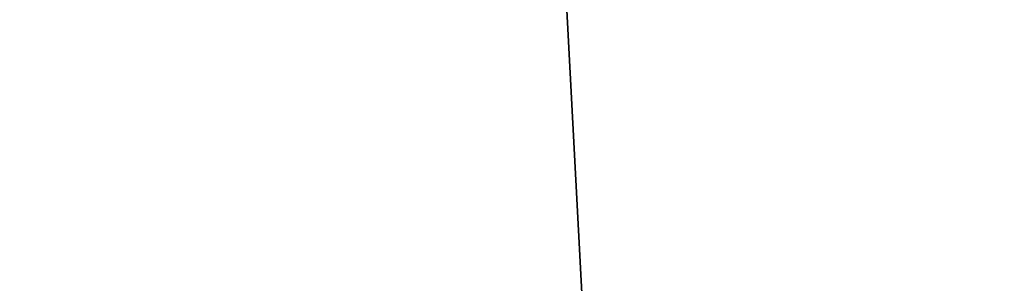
# Model space of a CAD drawing. Header units: inches. Extents: x -9.7 to 9.7, y -2.2 to 4.3.
# Tile 132 of 143: x -8.333266 to -8.331152, y -1.359524 to -1.358958. Entities that reach past the tile are written whole.
import ezdxf

# ---------------------------------------------------------------- set-up
doc = ezdxf.new("R2010")
doc.units = ezdxf.units.IN
doc.header["$LTSCALE"] = 81.481481
doc.header["$MEASUREMENT"] = 0
for name, color, linetype in [('1581', 7, 'CONTINUOUS'), ('3954', 7, 'CONTINUOUS'), ('5998', 7, 'CONTINUOUS'), ('8530', 7, 'CONTINUOUS'), ('9570', 7, 'CONTINUOUS'), ('9607', 7, 'CONTINUOUS')]:
    doc.layers.add(name, color=color, linetype=linetype)

msp = doc.modelspace()

# ---------------------------------------------------------------- linework, layer by layer
at = {"layer": '1581', "linetype": 'Continuous'}
msp.add_3dface([(-8.3345567, -1.3118955, 11.9183891), (-8.331152, -1.3768595, 11.8667834), (-8.3670564, -0.6917645, 11.6624915), (-8.3345567, -1.3118955, 11.9183891)], dxfattribs=at)
at = {"layer": '3954', "linetype": 'Continuous'}
msp.add_3dface([(-8.3469701, -1.5734299, 13.7382099), (-8.3317769, -1.5734299, 13.6850478), (-8.3714233, -0.9023832, 13.7004357), (-8.3469701, -1.5734299, 13.7382099)], dxfattribs=at)
at = {"layer": '5998', "linetype": 'Continuous'}
for points in [[(-8.3714233, -0.9023832, 5.0595643), (-8.3618226, -0.9023832, 5.13), (-8.3317769, -1.5734299, 5.0749522), (-8.3714233, -0.9023832, 5.0595643)], [(-8.34697, -1.5734299, 5.0217903), (-8.3714233, -0.9023832, 5.0595643), (-8.3317769, -1.5734299, 5.0749522), (-8.34697, -1.5734299, 5.0217903)]]:
    msp.add_3dface(points, dxfattribs=at)
at = {"layer": '8530', "linetype": 'Continuous'}
msp.add_3dface([(-8.3345567, -1.3118955, 2.5383891), (-8.331152, -1.3768595, 2.4867834), (-8.3670564, -0.6917645, 2.2824915), (-8.3345567, -1.3118955, 2.5383891)], dxfattribs=at)
at = {"layer": '9570', "linetype": 'Continuous'}
msp.add_3dface([(-8.3469701, -1.5734299, 4.3582099), (-8.3317769, -1.5734299, 4.3050478), (-8.3714233, -0.9023832, 4.3204357), (-8.3469701, -1.5734299, 4.3582099)], dxfattribs=at)
at = {"layer": '9607', "linetype": 'Continuous'}
for points in [[(-8.3714233, -0.9023832, -4.3204357), (-8.3618226, -0.9023832, -4.25), (-8.3317769, -1.5734299, -4.3050478), (-8.3714233, -0.9023832, -4.3204357)], [(-8.34697, -1.5734299, -4.3582097), (-8.3714233, -0.9023832, -4.3204357), (-8.3317769, -1.5734299, -4.3050478), (-8.34697, -1.5734299, -4.3582097)]]:
    msp.add_3dface(points, dxfattribs=at)

doc.saveas('drawing.dxf')
